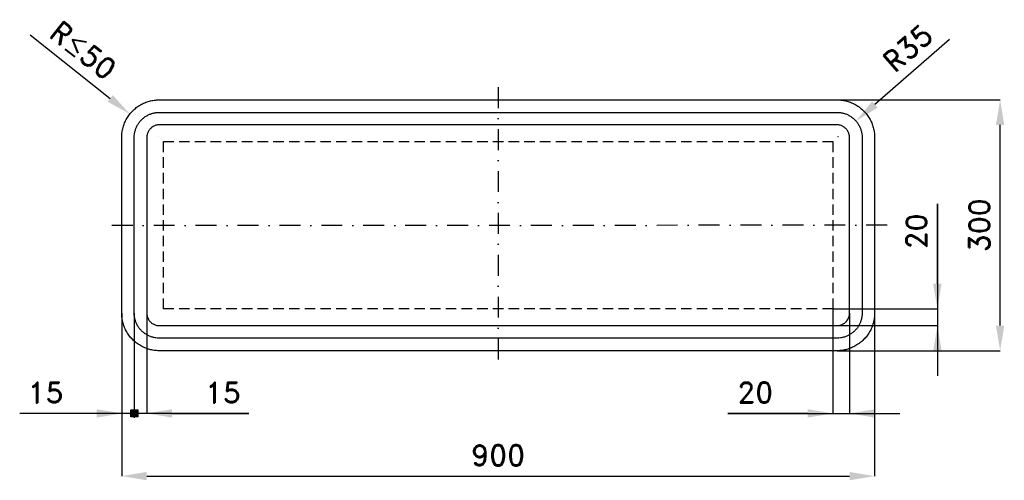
# Model space of a CAD drawing. Header units: millimetres. Extents: x -122 to 1055, y -155 to 396.
import ezdxf

# ---------------------------------------------------------------- set-up
doc = ezdxf.new("R2010")
doc.units = ezdxf.units.MM
doc.header["$LTSCALE"] = 5
doc.linetypes.add('ČERCHOVANÁX2', pattern=[2, 1, -0.5, 0, -0.5])
doc.linetypes.add('ČÁRKOVANÁX2', pattern=[1.5, 1, -0.5])
doc.layers.add('Kóty', color=2, linetype='Continuous')
doc.layers.add('Značka', color=7, linetype='Continuous')
doc.styles.get("Standard").update_dxf_attribs({"font": 'romand.shx', "height": 25})
doc.dimstyles.get("Standard").update_dxf_attribs({"dimtxt": 25, "dimasz": 30, "dimexe": 0.18, "dimexo": 0.0625, "dimgap": 12.5, "dimtad": 1, "dimdec": 0, "dimzin": 0, "dimdsep": 46, "dimtxsty": 'Standard', "dimcen": 0.09, "dimadec": 0, "dimazin": 0, "dimtfac": 1, "dimtdec": 0, "dimtofl": 0, "dimtmove": 0, "dimatfit": 3, "dimfxl": 1, "dimtolj": 1, "dimtzin": 0, "dimarcsym": 0})

# ---------------------------------------------------------------- blocks, each defined once
blk = doc.blocks.new('*D0')
at = {"layer": 'Defpoints', "color": 0, "transparency": 16777216}
for p in [(0, 45), (900, 45), (900, -150)]:
    blk.add_point(p, dxfattribs=at)
at = {"layer": 'Kóty', "color": 0, "lineweight": -2, "transparency": 16777216}
for p, q in [((0, 44.9), (0, -150.2)), ((900, 44.9), (900, -150.2)), ((30, -150), (870, -150))]:
    blk.add_line(p, q, dxfattribs=at)
at = {"layer": 'Kóty', "color": 0, "transparency": 16777216}
for points in [[(30, -145), (30, -155), (0, -150)], [(870, -145), (870, -155), (900, -150)]]:
    blk.add_solid(points, dxfattribs=at)
at = {"layer": 'Kóty', "color": 0, "transparency": 16777216, "insert": (450, -125), "char_height": 25, "attachment_point": 5}
blk.add_mtext('\\A1;900', dxfattribs=at)
blk = doc.blocks.new('*D1')
at = {"layer": 'Defpoints', "color": 0, "transparency": 16777216}
for p in [(855, 300), (1050, 300), (855, 0)]:
    blk.add_point(p, dxfattribs=at)
at = {"layer": 'Kóty', "color": 0, "lineweight": -2, "transparency": 16777216}
for p, q in [((855.1, 300), (1050.2, 300)), ((1050, 30), (1050, 270)), ((855.1, 0), (1050.2, 0))]:
    blk.add_line(p, q, dxfattribs=at)
at = {"layer": 'Kóty', "color": 0, "transparency": 16777216}
for points in [[(1045, 270), (1055, 270), (1050, 300)], [(1045, 30), (1055, 30), (1050, 0)]]:
    blk.add_solid(points, dxfattribs=at)
at = {"layer": 'Kóty', "color": 0, "transparency": 16777216, "insert": (1025, 150), "char_height": 25, "attachment_point": 5, "rotation": 90}
blk.add_mtext('\\A1;300', dxfattribs=at)
blk = doc.blocks.new('*D2')
at = {"layer": 'Defpoints', "color": 0, "transparency": 16777216}
for p in [(877.7, 274.6), (856.3, 256)]:
    blk.add_point(p, dxfattribs=at)
at = {"layer": 'Kóty', "color": 0, "lineweight": -2, "transparency": 16777216}
for p, q in [((989.3, 372), (900.3, 294.4)), ((856.2, 256), (856.3, 256)), ((856.3, 255.9), (856.3, 256.1))]:
    blk.add_line(p, q, dxfattribs=at)
at = {"layer": 'Kóty', "color": 0, "transparency": 16777216}
blk.add_solid([(897, 298.1), (903.6, 290.6), (877.7, 274.6)], dxfattribs=at)
at = {"layer": 'Kóty', "color": 0, "transparency": 16777216, "insert": (939.7, 361.9), "char_height": 25, "attachment_point": 5, "rotation": 41.0755}
blk.add_mtext('\\A1;R35', dxfattribs=at)

msp = doc.modelspace()

# ---------------------------------------------------------------- hatches: boundary and pattern name
at = {"layer": 'Kóty'}
h = msp.add_hatch(color=256, dxfattribs=at)
h.dxf.hatch_style = 1
h.paths.add_polyline_path([(10.8, -70.8), (19.2, -70.8), (19.2, -79.2), (10.8, -79.2)])

# ---------------------------------------------------------------- linework, layer by layer
for p, q in [((-109.2, 377.6), (-13.7, 301.7)), ((43.5, 256.1), (43.7, 256.1)), ((43.6, 256), (43.6, 256.2)), ((975, 175.5), (975, -30)), ((975, 80), (975, 175.5)), ((850, 49.9), (850, -75.2)), ((850.1, 50), (975.2, 50)), ((0, 44.9), (0, -75.2)), ((15, 44.9), (15, -80.2)), ((15, 44.9), (15, -80.2)), ((15, 44.9), (15, -80.2)), ((15, 44.9), (15, -80.2)), ((30, 44.9), (30, -75.2)), ((870, 44.9), (870, -75.2)), ((855.1, 30), (975.2, 30)), ((151.9, -75), (-121.9, -75)), ((60, -75), (151.9, -75)), ((724.5, -75), (930, -75)), ((820, -75), (724.5, -75))]:
    msp.add_line(p, q, dxfattribs=at)
msp.add_lwpolyline([(10.8, -70.8), (19.2, -70.8), (19.2, -79.2), (10.8, -79.2)], close=True, dxfattribs=at)
for points in [[(-10.6, 305.6), (-16.8, 297.8), (9.8, 283)], [(970, 80), (980, 80), (975, 50)], [(970, 0), (980, 0), (975, 30)], [(-30, -70), (-30, -80), (0, -75)], [(60, -70), (60, -80), (30, -75)], [(820, -70), (820, -80), (850, -75)], [(900, -70), (900, -80), (870, -75)]]:
    msp.add_solid(points, dxfattribs=at)
at = {"layer": 'Značka', "color": 6, "linetype": 'ČERCHOVANÁX2', "lineweight": 25, "ltscale": 5}
for p, q in [((450, 315), (450, -15)), ((915, 150), (-15, 149.7))]:
    msp.add_line(p, q, dxfattribs=at)
at = {"layer": 'Značka', "color": 5}
for points in [[(45, 0), (44.8, 0), (44.6, 0, -0.03218), (38.8, 0.4, -0.035443), (33.1, 1.6, -0.036267), (27.6, 3.5, -0.034421), (22.4, 6.1, -0.033721), (17.5, 9.3, -0.034085), (13.2, 13.2, -0.034209), (9.3, 17.5, -0.034229), (6.1, 22.4, -0.034044), (3.5, 27.6, -0.033412), (1.6, 33.1, -0.034127), (0.4, 38.8, -0.036745), (0, 44.6), (0, 44.8), (0, 45), (0, 255), (0, 255.2), (0, 255.4, -0.03218), (0.4, 261.2, -0.035443), (1.6, 266.9, -0.036268), (3.5, 272.4, -0.034422), (6.1, 277.6, -0.033719), (9.3, 282.5, -0.034089), (13.2, 286.8, -0.034214), (17.5, 290.7, -0.034234), (22.4, 293.9, -0.03404), (27.6, 296.5, -0.033406), (33.1, 298.4, -0.034124), (38.8, 299.6, -0.036744), (44.6, 300), (44.8, 300), (45, 300), (855, 300), (855.2, 300), (855.4, 300, -0.032173), (861.2, 299.6, -0.035435), (866.9, 298.4, -0.036268), (872.4, 296.5, -0.034415), (877.6, 293.9, -0.033724), (882.5, 290.7, -0.034083), (886.8, 286.8, -0.034207), (890.7, 282.5, -0.034231), (893.9, 277.6, -0.034053), (896.5, 272.4, -0.033412), (898.4, 266.9, -0.034124), (899.6, 261.2, -0.036739), (900, 255.4), (900, 255.2), (900, 255), (900, 45), (900, 44.8), (900, 44.6, -0.03219), (899.6, 38.8, -0.035437), (898.4, 33.1, -0.036252), (896.5, 27.6, -0.034414), (893.9, 22.4, -0.033726), (890.7, 17.5, -0.034079), (886.8, 13.2, -0.034202), (882.5, 9.3, -0.034229), (877.6, 6.1, -0.034048), (872.4, 3.5, -0.033409), (866.9, 1.6, -0.034128), (861.2, 0.4, -0.036744), (855.4, 0), (855.2, 0), (855, 0), (45, 0)], [(45, 15), (44.9, 15), (44.8, 15, -0.03218), (40.9, 15.3, -0.035444), (37.1, 16.1, -0.036267), (33.4, 17.3, -0.034421), (29.9, 19.1, -0.033721), (26.7, 21.2, -0.034085), (23.8, 23.8, -0.034208), (21.2, 26.7, -0.034229), (19.1, 29.9, -0.034044), (17.3, 33.4, -0.033413), (16.1, 37.1, -0.034127), (15.3, 40.9, -0.036744), (15, 44.8), (15, 44.9), (15, 45), (15, 255), (15, 255.1), (15, 255.2, -0.03218), (15.3, 259.1, -0.035443), (16.1, 262.9, -0.036267), (17.3, 266.6, -0.034426), (19.1, 270.1, -0.033723), (21.2, 273.3, -0.034082), (23.8, 276.2, -0.034204), (26.7, 278.8, -0.034223), (29.9, 280.9, -0.034047), (33.4, 282.7, -0.033416), (37.1, 283.9, -0.034129), (40.9, 284.7, -0.036741), (44.8, 285), (44.9, 285), (45, 285), (855, 285), (855.1, 285), (855.2, 285, -0.03218), (859.1, 284.7, -0.035452), (862.9, 283.9, -0.036272), (866.6, 282.7, -0.03441), (870.1, 280.9, -0.033714), (873.3, 278.8, -0.034082), (876.2, 276.2, -0.034209), (878.8, 273.3, -0.034232), (880.9, 270.1, -0.034027), (882.7, 266.6, -0.033418), (883.9, 262.9, -0.034111), (884.7, 259.1, -0.036749), (885, 255.2), (885, 255.1), (885, 255), (885, 45), (885, 44.9), (885, 44.8, -0.032179), (884.7, 40.9, -0.035457), (883.9, 37.1, -0.036267), (882.7, 33.4, -0.034424), (880.9, 29.9, -0.033731), (878.8, 26.7, -0.034079), (876.2, 23.8, -0.034202), (873.3, 21.2, -0.034214), (870.1, 19.1, -0.034038), (866.6, 17.3, -0.033412), (862.9, 16.1, -0.034124), (859.1, 15.3, -0.036744), (855.2, 15), (855.1, 15), (855, 15), (45, 15)], [(45, 30), (855, 30), (855.1, 30), (855.1, 30, 0.032174), (857.1, 30.1, 0.035445), (859, 30.5, 0.036263), (860.8, 31.2, 0.034405), (862.5, 32, 0.03371), (864.2, 33.1, 0.034093), (865.6, 34.4, 0.034186), (866.9, 35.8), (868, 37.5), (868.8, 39.2), (869.5, 41), (869.9, 42.9), (870, 44.9), (870, 44.9), (870, 45), (870, 255), (870, 255.1), (870, 255.1), (869.9, 257.1, 0.035398), (869.5, 259, 0.036257), (868.8, 260.8, 0.034417), (868, 262.5, 0.033707), (866.9, 264.2, 0.034076), (865.6, 265.6, 0.034203), (864.2, 266.9, 0.034241), (862.5, 268, 0.03402), (860.8, 268.8, 0.03342), (859, 269.5, 0.034121), (857.1, 269.9, 0.03675), (855.1, 270), (855.1, 270), (855, 270), (45, 270), (44.9, 270), (44.9, 270, 0.032179), (42.9, 269.9, 0.035457), (41, 269.5, 0.036267), (39.2, 268.8, 0.034424), (37.5, 268, 0.033732), (35.8, 266.9, 0.034078), (34.4, 265.6, 0.034204), (33.1, 264.2, 0.034213), (32, 262.5, 0.034036), (31.2, 260.8, 0.03341), (30.5, 259, 0.034124), (30.1, 257.1, 0.036744), (30, 255.1), (30, 255.1), (30, 255), (30, 45), (30, 44.9), (30, 44.9, 0.032177), (30.1, 42.9, 0.035442), (30.5, 41, 0.036268), (31.2, 39.2, 0.034419), (32, 37.5, 0.033722), (33.1, 35.8, 0.034086), (34.4, 34.4, 0.034209), (35.8, 33.1, 0.034227), (37.5, 32, 0.034042), (39.2, 31.2, 0.033411), (41, 30.5, 0.034127), (42.9, 30.1, 0.036745), (44.9, 30), (44.9, 30), (45, 30)]]:
    msp.add_lwpolyline(points, format="xyb", dxfattribs=at)
at = {"layer": 'Značka', "color": 7, "linetype": 'ČÁRKOVANÁX2', "ltscale": 2.5}
msp.add_lwpolyline([(50, 50), (50, 250), (850, 250), (850, 50), (50, 50)], dxfattribs=at)

# ---------------------------------------------------------------- texts
at = {"layer": 'Kóty', "char_height": 25, "attachment_point": 5}
for s, insert, rotation in [('\\A1;R{\\A0;≤}50', (-45.8, 359.1), 321.509), ('\\A1;20', (950, 142.7), 90)]:
    msp.add_mtext(s, dxfattribs=dict(at, insert=insert, rotation=rotation))
for s, insert in [('\\A1;15', (-91, -50)), ('\\A1;15', (121, -50)), ('\\A1;20', (757.3, -50))]:
    msp.add_mtext(s, dxfattribs=dict(at, insert=insert))

# ---------------------------------------------------------------- dimensions: what is measured, and where the dimension line sits
at = {"layer": 'Kóty'}
dim = msp.add_radius_dim(center=(856.3, 256), mpoint=(877.7, 274.6), text='R35', dimstyle='Standard', dxfattribs=at)
dim.commit()
dim.dimension.update_dxf_attribs({"geometry": '*D2', "text_midpoint": (939.7, 361.9)})
dim = msp.add_linear_dim(base=(1050, 300), p1=(855, 0), p2=(855, 300), angle=90, dimstyle='Standard', dxfattribs=at)
dim.commit()
dim.dimension.update_dxf_attribs({"geometry": '*D1', "text_midpoint": (1025, 150)})
dim = msp.add_linear_dim(base=(900, -150), p1=(0, 45), p2=(900, 45), dimstyle='Standard', dxfattribs=at)
dim.commit()
dim.dimension.update_dxf_attribs({"geometry": '*D0', "text_midpoint": (450, -125)})

doc.saveas('drawing.dxf')
